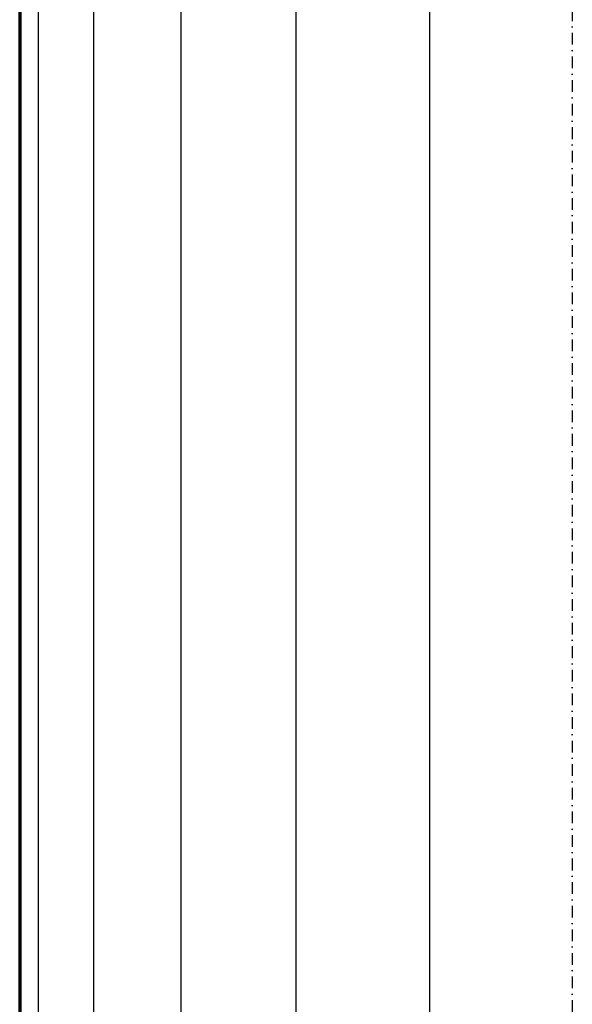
# Model space of a CAD drawing. Header units: millimetres. Extents: x 361 to 67326, y 666 to 56869.
# Tile 104 of 129: x 59359 to 59659, y 14415 to 14949. Entities that reach past the tile are written whole.
import ezdxf

# ---------------------------------------------------------------- set-up
doc = ezdxf.new("R2010")
doc.units = ezdxf.units.MM
doc.linetypes.add('DASHDOT', pattern=[25.4, 12.7, -6.35, 0, -6.35])
doc.layers.add('stramien', color=1, linetype='DASHDOT')
doc.layers.add('vanarris', color=253, linetype='Continuous')

# ---------------------------------------------------------------- blocks, each defined once
blk = doc.blocks.new('*U72')
at = {"layer": 'stramien', "color": 1, "ltscale": 0.5}
blk.add_lwpolyline([(0, 21501.25), (0, -25501.25)], dxfattribs=at)
blk = doc.blocks.new('*U71')
at = {"layer": 'stramien', "color": 0, "linetype": 'ByBlock', "lineweight": -2, "transparency": 16777216}
blk.add_blockref('*U72', (50400, 0), dxfattribs=at)

msp = doc.modelspace()

# ---------------------------------------------------------------- linework, layer by layer
at = {"layer": 'vanarris', "lineweight": 70}
msp.add_line((59358.87, 16511.19), (59358.87, 14026.19), dxfattribs=at)
at = {"layer": 'vanarris', "lineweight": 25}
for p, q in [((59368.87, 16511.19), (59368.87, 14026.19)), ((59398.87, 16511.19), (59398.87, 14026.19)), ((59446.37, 16511.19), (59446.37, 14026.19)), ((59508.87, 16511.19), (59508.87, 14026.19)), ((59581.37, 16511.19), (59581.37, 14026.19))]:
    msp.add_line(p, q, dxfattribs=at)

# ---------------------------------------------------------------- block references
at = {"layer": 'stramien'}
msp.add_blockref('*U71', (9258.87, 34362.49), dxfattribs=at)

doc.saveas('drawing.dxf')
